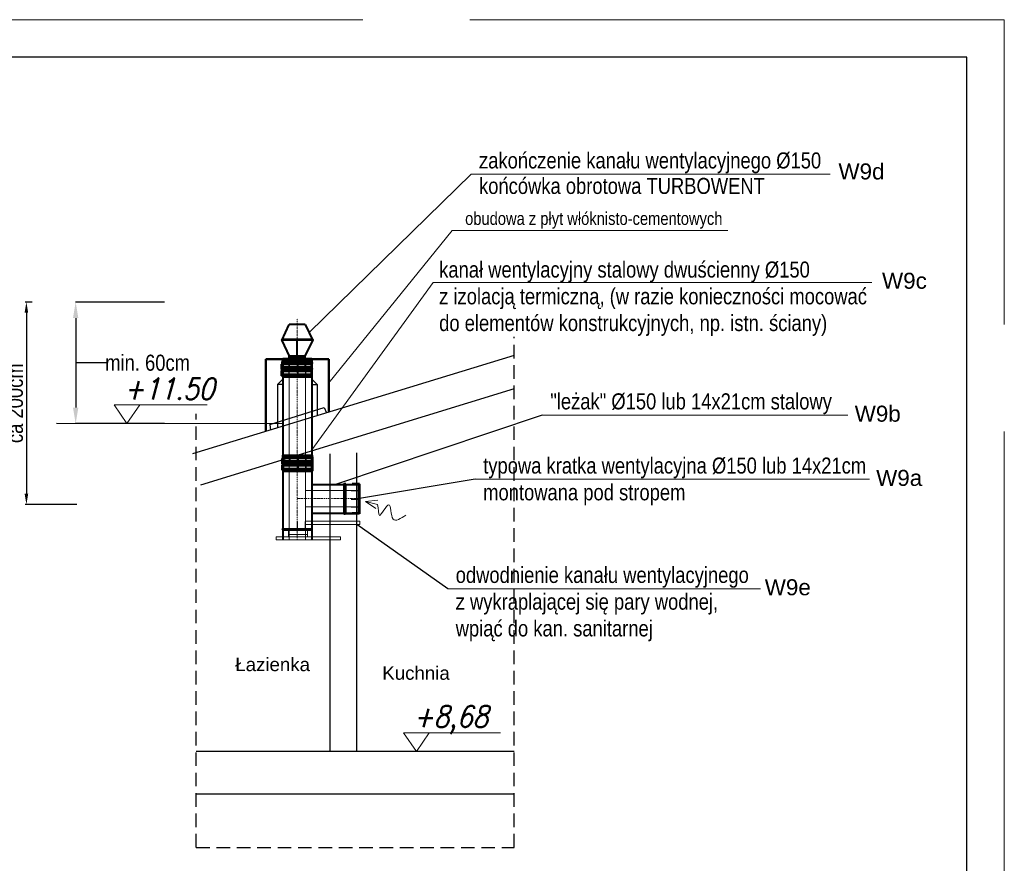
# Model space of a CAD drawing. Extents: x 34439 to 126910, y -74890 to 17912.
# Tile 61 of 144: x 97955 to 98876, y -58278 to -57489. Entities that reach past the tile are written whole.
import ezdxf
from ezdxf.lldxf.tags import DXFTag

# ---------------------------------------------------------------- set-up
doc = ezdxf.new("R2010")
doc.units = 0
doc.header["$MEASUREMENT"] = 0
for name, pattern in [('ACAD_ISO10W100', [18.5, 12, -3, 0.5, -3]), ('DASHDOT', [8.5, 4, -2, 0.5, -2]), ('DASHED', [19.05, 12.7, -6.35]), ('Przekrojowa', [600, 500, -100])]:
    doc.linetypes.add(name, pattern=pattern)
for name, color, linetype, lineweight in [('0.25', 6, 'Continuous', 9), ('inst-gaz-rury', 50, 'Continuous', 50), ('inst. - CIENKA', 7, 'Continuous', 13), ('LINIE-KRESKOWE', 6, 'HIDDEN', 9), ('Oś symetrii', 5, 'DASHDOT', 9), ('RYSUNEK', 7, 'Continuous', 40), ('urzadzenia', 6, 'Continuous', 15), ('wymiar', 3, 'Continuous', 13), ('WYMIARKI', 10, 'Continuous', 13)]:
    doc.layers.add(name, color=color, linetype=linetype, lineweight=lineweight)
doc.layers.add('osie', color=6, linetype='ACAD_ISO10W100')
doc.layers.add('wymiary', color=2, linetype='Continuous')
doc.styles.add('GENERATED_STYLE_1', font='ARIAL.TTF')
doc.styles.add('ROMANS', font='SIMPLEX.SHX', dxfattribs={"width": 0.85, "oblique": 15, "height": 16})
doc.styles.get("Standard").update_dxf_attribs({"font": 'ARIALN.TTF'})
tags = doc.linetypes.add('HIDDEN', pattern=[0.375, 0.25, -0.125]).pattern_tags.tags
tags[6:7] = [DXFTag(74, 4), DXFTag(75, 0), DXFTag(340, '0'), DXFTag(46, 1.0), DXFTag(50, 0.0), DXFTag(44, 0.0), DXFTag(45, 0.0)]
tags[4:5] = [DXFTag(74, 4), DXFTag(75, 0), DXFTag(340, '0'), DXFTag(46, 1.0), DXFTag(50, 0.0), DXFTag(44, 0.0), DXFTag(45, 0.0)]
doc.dimstyles.get("Standard").update_dxf_attribs({"dimtxt": 0.18, "dimasz": 0.18, "dimexe": 0.18, "dimexo": 0.0625, "dimgap": 0.09, "dimtad": 0, "dimtih": 1, "dimtoh": 1, "dimdec": 4, "dimzin": 0, "dimdsep": 46, "dimtxsty": 'Standard', "dimcen": 0.09, "dimadec": 0, "dimazin": 0, "dimtfac": 1, "dimtdec": 4, "dimtofl": 0, "dimtmove": 0, "dimatfit": 3, "dimfxl": 1, "dimtolj": 1, "dimtzin": 0, "dimarcsym": 0})

# ---------------------------------------------------------------- blocks, each defined once
blk = doc.blocks.new('*D11319')
at = {"layer": 'DEFPOINTS', "color": 0}
for p in [(98090.53, -57753.34), (98007.28, -57867.03), (98090.43, -57867.03)]:
    blk.add_point(p, dxfattribs=at)
at = {"layer": 'wymiar', "color": 0, "linetype": 'Continuous', "lineweight": -2}
for p, q in [((98090.47, -57753.34), (98007.1, -57753.34)), ((98007.28, -57768.34), (98007.28, -57852.03)), ((98035.76, -57810.19), (98007.28, -57810.19)), ((98035.94, -57810.19), (98035.76, -57810.19)), ((98090.37, -57867.03), (98007.1, -57867.03))]:
    blk.add_line(p, q, dxfattribs=at)
at = {"layer": 'wymiar', "color": 0}
for points in [[(98009.78, -57768.34), (98004.78, -57768.34), (98007.28, -57753.34)], [(98004.78, -57852.03), (98009.78, -57852.03), (98007.28, -57867.03)]]:
    blk.add_solid(points, dxfattribs=at)
at = {"layer": 'wymiar', "color": 0, "ltscale": 50, "insert": (98074.54, -57810.19), "char_height": 15, "attachment_point": 5}
blk.add_mtext('\\A1;min. 60cm', dxfattribs=at)
blk = doc.blocks.new('*D11320')
at = {"layer": 'DEFPOINTS', "color": 0}
for p in [(97967.73, -57753.34), (97961.19, -57942.58), (98009.45, -57942.58)]:
    blk.add_point(p, dxfattribs=at)
at = {"layer": 'wymiar', "color": 0, "lineweight": -2}
for p, q in [((97966.73, -57753.34), (97959.94, -57753.34)), ((97961.19, -57763.34), (97961.19, -57932.58)), ((98008.45, -57942.58), (97959.94, -57942.58))]:
    blk.add_line(p, q, dxfattribs=at)
at = {"layer": 'wymiar', "color": 0}
for points in [[(97962.86, -57763.34), (97959.53, -57763.34), (97961.19, -57753.34)], [(97959.53, -57932.58), (97962.86, -57932.58), (97961.19, -57942.58)]]:
    blk.add_solid(points, dxfattribs=at)
at = {"layer": 'wymiar', "color": 0, "ltscale": 50, "insert": (97950.54, -57847.96), "char_height": 15, "attachment_point": 5, "rotation": 90}
blk.add_mtext('ca 200cm', dxfattribs=at)

msp = doc.modelspace()

# ---------------------------------------------------------------- linework, layer by layer
at = {"color": 62, "linetype": 'Przekrojowa', "lineweight": 18}
for p, q in [((98875.83, -57489.37), (97825.83, -57489.37)), ((98875.83, -58974.37), (98875.83, -57489.37)), ((98875.83, -58974.37), (98875.83, -57489.37))]:
    msp.add_line(p, q, dxfattribs=at)
at = {"linetype": 'Continuous'}
for p, q in [((98840.83, -57524.37), (97925.83, -57524.37)), ((98840.83, -58939.37), (98840.83, -57524.37)), ((98840.83, -58939.37), (98840.83, -57524.37)), ((98417.32, -57803.25), (98116.52, -57895.43)), ((98196, -57830.52), (98201, -57825.52)), ((98201, -57830.52), (98196, -57830.52)), ((98196, -57830.52), (98196, -57871.07)), ((98233, -57830.52), (98228, -57825.52)), ((98228, -57830.52), (98233, -57830.52)), ((98233, -57830.52), (98233, -57859.73)), ((98417.32, -57834.62), (98124.15, -57924.46)), ((98188.73, -57867.75), (98239.62, -57852.06)), ((98239.62, -57852.06), (98241.96, -57856.99)), ((98188.73, -57867.75), (98189.4, -57873.09)), ((98245.16, -58173.28), (98245.16, -57895.4)), ((98270.16, -58173.28), (98270.16, -57894.39)), ((98120.02, -58173.28), (98314.89, -58173.28)), ((98314.89, -58173.28), (98417.32, -58173.28)), ((98120.02, -58213.28), (98417.32, -58213.28))]:
    msp.add_line(p, q, dxfattribs=at)
at = {"linetype": 'DASHED'}
for p, q in [((98417.32, -58263.28), (98417.32, -57785.95)), ((98120.02, -58263.28), (98120.02, -57857.76)), ((98120.02, -58263.28), (98417.32, -58263.28))]:
    msp.add_line(p, q, dxfattribs=at)
at = {"layer": '0.25'}
for p, q in [((98278.24, -57939.74), (98289.69, -57942.78)), ((98278.32, -57939.78), (98289.96, -57938.58)), ((98278.32, -57939.78), (98287.89, -57946.5))]:
    msp.add_line(p, q, dxfattribs=at)
msp.add_open_spline([(98289.69, -57942.78), (98291.03, -57946.26), (98289.03, -57960.81), (98303.18, -57932.67), (98301.05, -57962.6), (98311.3, -57955.8), (98316.13, -57952.59)], degree=3, knots=[11.780807, 11.780807, 11.780807, 11.780807, 21.987019, 35.220977, 49.180037, 61.636698, 61.636698, 61.636698, 61.636698], dxfattribs=at)
at = {"layer": 'inst-gaz-rury', "linetype": 'Continuous'}
for p, q in [((98185.21, -57806.7), (98243.92, -57806.7)), ((98185.21, -57806.7), (98185.21, -57874.38)), ((98243.92, -57806.7), (98243.92, -57856.38))]:
    msp.add_line(p, q, dxfattribs=at)
at = {"layer": 'inst. - CIENKA', "ltscale": 0.05}
msp.add_line((98617.12, -57686.59), (98359.44, -57686.52), dxfattribs=at)
at = {"layer": 'LINIE-KRESKOWE'}
for p, q in [((98206.52, -57808.54), (98206.52, -57816.04)), ((98206.52, -57813.93), (98206.52, -57821.43)), ((98207.35, -57811.16), (98207.35, -57816.47)), ((98221.64, -57809.56), (98221.64, -57814.87)), ((98222.47, -57810.14), (98222.47, -57817.64)), ((98222.47, -57815.53), (98222.47, -57823.03)), ((98207.04, -57896.75), (98207.04, -57904.25)), ((98222.16, -57897.78), (98222.16, -57903.08)), ((98207.04, -57902.14), (98207.04, -57909.64)), ((98207.87, -57899.38), (98207.87, -57904.68)), ((98222.99, -57898.35), (98222.99, -57905.85)), ((98222.99, -57903.74), (98222.99, -57911.24)), ((98272.58, -57929.98), (98265.08, -57929.98)), ((98265.08, -57945.1), (98272.58, -57945.1)), ((98222.06, -57966.01), (98222.06, -57958.51))]:
    msp.add_line(p, q, dxfattribs=at)
at = {"layer": 'LINIE-KRESKOWE', "ltscale": 0.3}
for p, q in [((98207.04, -57975.8), (98207.04, -57806.7)), ((98222.16, -57806.7), (98222.16, -57975.8)), ((98272.88, -57929.57), (98222.06, -57929.57)), ((98272.88, -57944.84), (98222.06, -57944.84))]:
    msp.add_line(p, q, dxfattribs=at)
at = {"layer": 'LINIE-KRESKOWE'}
for centre, start, end in [((98206.52, -57821.53), 180, 270), ((98222.47, -57823.13), 270, 0), ((98207.04, -57909.74), 180, 270), ((98222.99, -57911.34), 270, 0), ((98258.89, -57945.71), 270, 0)]:
    msp.add_arc(centre, 0.15, start, end, dxfattribs=at)
at = {"layer": 'osie'}
for p, q in [((98214.91, -57810.14), (98214.91, -57817.64)), ((98214.91, -57815.53), (98214.91, -57823.03)), ((98215.43, -57898.35), (98215.43, -57905.85)), ((98215.43, -57903.74), (98215.43, -57911.24)), ((98265.08, -57937.54), (98272.58, -57937.54)), ((98214.5, -57958.51), (98214.5, -57966.01))]:
    msp.add_line(p, q, dxfattribs=at)
at = {"layer": 'Oś symetrii', "ltscale": 0.2}
for p, q in [((98214.5, -57975.8), (98214.5, -57768.66)), ((98272.88, -57937.13), (98214.5, -57937.13))]:
    msp.add_line(p, q, dxfattribs=at)
at = {"layer": 'RYSUNEK'}
for p, q in [((98200, -57789.24), (98206.94, -57774.38)), ((98222.06, -57774.38), (98206.94, -57774.38)), ((98222.06, -57774.38), (98229, -57789.24)), ((98229, -57788.44), (98200, -57788.44)), ((98200, -57788.44), (98200, -57789.24)), ((98229, -57788.94), (98200, -57788.94)), ((98200, -57789.24), (98206.94, -57804.1)), ((98214.5, -57805.6), (98214.5, -57788.44)), ((98222.06, -57804.1), (98229, -57789.24)), ((98229, -57788.44), (98229, -57789.24)), ((98206.86, -57805.6), (98206.86, -57806.1)), ((98206.86, -57805.6), (98222.14, -57805.6)), ((98206.94, -57805.6), (98206.94, -57804.1)), ((98213.5, -57804.1), (98206.94, -57804.1)), ((98213.5, -57805.1), (98213.5, -57804.1)), ((98215.5, -57805.1), (98213.5, -57805.1)), ((98222.06, -57804.1), (98215.5, -57804.1)), ((98215.5, -57805.1), (98215.5, -57804.1)), ((98222.06, -57805.6), (98222.06, -57804.1)), ((98222.14, -57805.6), (98222.14, -57806.1)), ((98199.5, -57811.42), (98199.5, -57816.42)), ((98200.43, -57809.24), (98227.73, -57809.24)), ((98200.43, -57815.44), (98200.43, -57809.24)), ((98200.43, -57809.54), (98227.73, -57809.54)), ((98200.43, -57815.74), (98200.43, -57809.54)), ((98227.73, -57809.54), (98200.43, -57809.54)), ((98200.43, -57815.74), (98200.43, -57809.54)), ((98200.43, -57814.63), (98227.73, -57814.63)), ((98200.43, -57820.83), (98200.43, -57814.63)), ((98200.43, -57814.93), (98227.73, -57814.93)), ((98200.43, -57821.13), (98200.43, -57814.93)), ((98227.73, -57814.93), (98200.43, -57814.93)), ((98200.43, -57821.13), (98200.43, -57814.93)), ((98200.58, -57808.24), (98227.58, -57808.24)), ((98200.58, -57808.54), (98227.58, -57808.54)), ((98227.58, -57808.54), (98200.58, -57808.54)), ((98200.58, -57813.63), (98227.58, -57813.63)), ((98200.58, -57813.93), (98227.58, -57813.93)), ((98227.58, -57813.93), (98200.58, -57813.93)), ((98200.85, -57809.24), (98228.15, -57809.24)), ((98200.85, -57815.44), (98200.85, -57809.24)), ((98200.85, -57809.54), (98228.15, -57809.54)), ((98200.85, -57815.74), (98200.85, -57809.54)), ((98200.85, -57809.84), (98228.15, -57809.84)), ((98200.85, -57816.04), (98200.85, -57809.84)), ((98228.15, -57810.84), (98200.85, -57810.84)), ((98200.85, -57817.04), (98200.85, -57810.84)), ((98228.15, -57811.14), (98200.85, -57811.14)), ((98200.85, -57817.34), (98200.85, -57811.14)), ((98228.15, -57811.44), (98200.85, -57811.44)), ((98200.85, -57817.64), (98200.85, -57811.44)), ((98200.85, -57814.63), (98228.15, -57814.63)), ((98200.85, -57820.83), (98200.85, -57814.63)), ((98200.85, -57814.93), (98228.15, -57814.93)), ((98200.85, -57821.13), (98200.85, -57814.93)), ((98201, -57806.1), (98228, -57806.1)), ((98201, -57807.2), (98201.2, -57806.7)), ((98201, -57808.24), (98228, -57808.24)), ((98201, -57808.54), (98228, -57808.54)), ((98201, -57808.84), (98228, -57808.84)), ((98228, -57809.84), (98201, -57809.84)), ((98228, -57810.14), (98201, -57810.14)), ((98228, -57810.44), (98201, -57810.44)), ((98201, -57813.63), (98228, -57813.63)), ((98201, -57813.93), (98228, -57813.93)), ((98201, -57814.23), (98228, -57814.23)), ((98201.1, -57806.7), (98201.1, -57806.1)), ((98201.1, -57806.7), (98201.1, -57808.72)), ((98201.1, -57806.7), (98214.5, -57806.7)), ((98201.1, -57807.19), (98201.1, -57975.8)), ((98228.56, -57810.84), (98201.26, -57810.84)), ((98201.26, -57817.04), (98201.26, -57810.84)), ((98228.56, -57811.14), (98201.26, -57811.14)), ((98201.26, -57817.34), (98201.26, -57811.14)), ((98201.26, -57811.14), (98228.56, -57811.14)), ((98201.26, -57817.34), (98201.26, -57811.14)), ((98228.41, -57809.84), (98201.41, -57809.84)), ((98228.41, -57810.14), (98201.41, -57810.14)), ((98201.41, -57810.14), (98228.41, -57810.14)), ((98227.9, -57806.7), (98214.5, -57806.7)), ((98227.73, -57815.44), (98227.73, -57809.24)), ((98227.73, -57815.74), (98227.73, -57809.54)), ((98227.73, -57815.74), (98227.73, -57809.54)), ((98227.73, -57820.83), (98227.73, -57814.63)), ((98227.73, -57821.13), (98227.73, -57814.93)), ((98227.73, -57821.13), (98227.73, -57814.93)), ((98227.9, -57806.7), (98227.9, -57806.1)), ((98228.1, -57807.21), (98227.9, -57806.7)), ((98228.1, -57806.7), (98228.1, -57808.72)), ((98228.1, -57807.19), (98228.1, -57975.8)), ((98228.15, -57815.44), (98228.15, -57809.24)), ((98228.15, -57815.74), (98228.15, -57809.54)), ((98228.15, -57816.04), (98228.15, -57809.84)), ((98228.15, -57817.04), (98228.15, -57810.84)), ((98228.15, -57817.34), (98228.15, -57811.14)), ((98228.15, -57817.64), (98228.15, -57811.44)), ((98228.15, -57820.83), (98228.15, -57814.63)), ((98228.15, -57821.13), (98228.15, -57814.93)), ((98228.56, -57817.04), (98228.56, -57810.84)), ((98228.56, -57817.34), (98228.56, -57811.14)), ((98228.56, -57817.34), (98228.56, -57811.14)), ((98199.5, -57817.41), (98199.5, -57822.41)), ((98200.28, -57815.74), (98200.43, -57815.44)), ((98200.28, -57816.04), (98200.43, -57815.74)), ((98200.28, -57815.74), (98227.88, -57815.74)), ((98200.28, -57816.04), (98200.43, -57815.74)), ((98200.28, -57816.04), (98227.88, -57816.04)), ((98227.88, -57816.04), (98200.28, -57816.04)), ((98200.28, -57821.13), (98200.43, -57820.83)), ((98200.28, -57821.43), (98200.43, -57821.13)), ((98200.28, -57821.13), (98227.88, -57821.13)), ((98200.28, -57821.43), (98200.43, -57821.13)), ((98200.28, -57821.43), (98227.88, -57821.43)), ((98227.88, -57821.43), (98200.28, -57821.43)), ((98200.43, -57815.44), (98227.73, -57815.44)), ((98200.43, -57815.74), (98227.73, -57815.74)), ((98227.73, -57815.74), (98200.43, -57815.74)), ((98200.43, -57820.83), (98227.73, -57820.83)), ((98200.43, -57821.13), (98227.73, -57821.13)), ((98227.73, -57821.13), (98200.43, -57821.13)), ((98227.58, -57815.74), (98200.58, -57815.74)), ((98227.58, -57816.04), (98200.58, -57816.04)), ((98200.58, -57816.04), (98227.58, -57816.04)), ((98227.58, -57816.04), (98200.58, -57816.04)), ((98227.58, -57821.13), (98200.58, -57821.13)), ((98227.58, -57821.43), (98200.58, -57821.43)), ((98200.58, -57821.43), (98227.58, -57821.43)), ((98227.58, -57821.43), (98200.58, -57821.43)), ((98200.7, -57815.74), (98200.85, -57815.44)), ((98200.7, -57816.04), (98200.85, -57815.74)), ((98200.7, -57815.74), (98228.3, -57815.74)), ((98200.7, -57816.04), (98228.3, -57816.04)), ((98200.7, -57816.34), (98200.85, -57816.04)), ((98200.7, -57816.34), (98228.3, -57816.34)), ((98200.7, -57817.34), (98200.85, -57817.04)), ((98200.7, -57817.64), (98200.85, -57817.34)), ((98228.3, -57817.34), (98200.7, -57817.34)), ((98228.3, -57817.64), (98200.7, -57817.64)), ((98200.7, -57817.94), (98200.85, -57817.64)), ((98228.3, -57817.94), (98200.7, -57817.94)), ((98200.7, -57821.13), (98200.85, -57820.83)), ((98200.7, -57821.43), (98200.85, -57821.13)), ((98200.7, -57821.13), (98228.3, -57821.13)), ((98200.7, -57821.43), (98228.3, -57821.43)), ((98200.7, -57821.73), (98200.85, -57821.43)), ((98200.7, -57821.73), (98228.3, -57821.73)), ((98200.7, -57822.73), (98200.85, -57822.43)), ((98200.7, -57823.03), (98200.85, -57822.73)), ((98228.3, -57822.73), (98200.7, -57822.73)), ((98228.3, -57823.03), (98200.7, -57823.03)), ((98200.7, -57823.33), (98200.85, -57823.03)), ((98228.3, -57823.33), (98200.7, -57823.33)), ((98200.85, -57815.23), (98228.15, -57815.23)), ((98200.85, -57821.43), (98200.85, -57815.23)), ((98200.85, -57815.44), (98228.15, -57815.44)), ((98200.85, -57815.74), (98228.15, -57815.74)), ((98200.85, -57816.04), (98228.15, -57816.04)), ((98228.15, -57816.23), (98200.85, -57816.23)), ((98200.85, -57822.43), (98200.85, -57816.23)), ((98228.15, -57816.53), (98200.85, -57816.53)), ((98200.85, -57822.73), (98200.85, -57816.53)), ((98228.15, -57816.83), (98200.85, -57816.83)), ((98200.85, -57823.03), (98200.85, -57816.83)), ((98228.15, -57817.04), (98200.85, -57817.04)), ((98228.15, -57817.34), (98200.85, -57817.34)), ((98228.15, -57817.64), (98200.85, -57817.64)), ((98200.85, -57820.83), (98228.15, -57820.83)), ((98200.85, -57821.13), (98228.15, -57821.13)), ((98200.85, -57821.43), (98228.15, -57821.43)), ((98228.15, -57822.43), (98200.85, -57822.43)), ((98228.15, -57822.73), (98200.85, -57822.73)), ((98228.15, -57823.03), (98200.85, -57823.03)), ((98228, -57815.23), (98201, -57815.23)), ((98228, -57815.53), (98201, -57815.53)), ((98228, -57815.74), (98201, -57815.74)), ((98228, -57815.83), (98201, -57815.83)), ((98228, -57816.04), (98201, -57816.04)), ((98228, -57816.34), (98201, -57816.34)), ((98201, -57817.34), (98228, -57817.34)), ((98201, -57817.64), (98228, -57817.64)), ((98201, -57817.94), (98228, -57817.94)), ((98228, -57821.13), (98201, -57821.13)), ((98228, -57821.43), (98201, -57821.43)), ((98228, -57821.73), (98201, -57821.73)), ((98201, -57822.73), (98228, -57822.73)), ((98201, -57823.03), (98228, -57823.03)), ((98201, -57823.33), (98228, -57823.33)), ((98201.11, -57817.34), (98201.26, -57817.04)), ((98201.11, -57817.64), (98201.26, -57817.34)), ((98228.71, -57817.34), (98201.11, -57817.34)), ((98201.11, -57817.64), (98201.26, -57817.34)), ((98228.71, -57817.64), (98201.11, -57817.64)), ((98201.11, -57817.64), (98228.71, -57817.64)), ((98201.11, -57822.73), (98201.26, -57822.43)), ((98201.11, -57823.03), (98201.26, -57822.73)), ((98228.71, -57822.73), (98201.11, -57822.73)), ((98201.11, -57823.03), (98201.26, -57822.73)), ((98228.71, -57823.03), (98201.11, -57823.03)), ((98201.11, -57823.03), (98228.71, -57823.03)), ((98228.56, -57816.23), (98201.26, -57816.23)), ((98201.26, -57822.43), (98201.26, -57816.23)), ((98228.56, -57816.53), (98201.26, -57816.53)), ((98201.26, -57822.73), (98201.26, -57816.53)), ((98201.26, -57816.53), (98228.56, -57816.53)), ((98201.26, -57822.73), (98201.26, -57816.53)), ((98228.56, -57817.04), (98201.26, -57817.04)), ((98228.56, -57817.34), (98201.26, -57817.34)), ((98201.26, -57817.34), (98228.56, -57817.34)), ((98228.56, -57822.43), (98201.26, -57822.43)), ((98228.56, -57822.73), (98201.26, -57822.73)), ((98201.26, -57822.73), (98228.56, -57822.73)), ((98228.41, -57815.23), (98201.41, -57815.23)), ((98228.41, -57815.53), (98201.41, -57815.53)), ((98201.41, -57815.53), (98228.41, -57815.53)), ((98201.41, -57817.34), (98228.41, -57817.34)), ((98201.41, -57817.64), (98228.41, -57817.64)), ((98228.41, -57817.64), (98201.41, -57817.64)), ((98201.41, -57817.64), (98228.41, -57817.64)), ((98201.41, -57822.73), (98228.41, -57822.73)), ((98201.41, -57823.03), (98228.41, -57823.03)), ((98228.41, -57823.03), (98201.41, -57823.03)), ((98201.41, -57823.03), (98228.41, -57823.03)), ((98227.88, -57815.74), (98227.73, -57815.44)), ((98227.88, -57816.04), (98227.73, -57815.74)), ((98227.88, -57816.04), (98227.73, -57815.74)), ((98227.88, -57821.13), (98227.73, -57820.83)), ((98227.88, -57821.43), (98227.73, -57821.13)), ((98227.88, -57821.43), (98227.73, -57821.13)), ((98228.15, -57821.43), (98228.15, -57815.23)), ((98228.3, -57815.74), (98228.15, -57815.44)), ((98228.3, -57816.04), (98228.15, -57815.74)), ((98228.3, -57816.34), (98228.15, -57816.04)), ((98228.15, -57822.43), (98228.15, -57816.23)), ((98228.15, -57822.73), (98228.15, -57816.53)), ((98228.15, -57823.03), (98228.15, -57816.83)), ((98228.3, -57817.34), (98228.15, -57817.04)), ((98228.3, -57817.64), (98228.15, -57817.34)), ((98228.3, -57817.94), (98228.15, -57817.64)), ((98228.3, -57821.13), (98228.15, -57820.83)), ((98228.3, -57821.43), (98228.15, -57821.13)), ((98228.3, -57821.73), (98228.15, -57821.43)), ((98228.3, -57822.73), (98228.15, -57822.43)), ((98228.3, -57823.03), (98228.15, -57822.73)), ((98228.3, -57823.33), (98228.15, -57823.03)), ((98228.56, -57822.43), (98228.56, -57816.23)), ((98228.56, -57822.73), (98228.56, -57816.53)), ((98228.56, -57822.73), (98228.56, -57816.53)), ((98228.71, -57817.34), (98228.56, -57817.04)), ((98228.71, -57817.64), (98228.56, -57817.34)), ((98228.71, -57817.64), (98228.56, -57817.34)), ((98228.71, -57822.73), (98228.56, -57822.43)), ((98228.71, -57823.03), (98228.56, -57822.73)), ((98228.71, -57823.03), (98228.56, -57822.73)), ((98200.95, -57897.45), (98228.25, -57897.45)), ((98200.95, -57903.65), (98200.95, -57897.45)), ((98200.95, -57897.75), (98228.25, -57897.75)), ((98200.95, -57903.95), (98200.95, -57897.75)), ((98228.25, -57897.75), (98200.95, -57897.75)), ((98200.95, -57903.95), (98200.95, -57897.75)), ((98201.1, -57896.45), (98228.1, -57896.45)), ((98201.1, -57896.75), (98228.1, -57896.75)), ((98228.1, -57896.75), (98201.1, -57896.75)), ((98201.37, -57897.45), (98228.67, -57897.45)), ((98201.37, -57903.65), (98201.37, -57897.45)), ((98201.37, -57897.75), (98228.67, -57897.75)), ((98201.37, -57903.95), (98201.37, -57897.75)), ((98201.52, -57896.45), (98228.52, -57896.45)), ((98201.52, -57896.75), (98228.52, -57896.75)), ((98201.52, -57897.05), (98228.52, -57897.05)), ((98228.25, -57903.65), (98228.25, -57897.45)), ((98228.25, -57903.95), (98228.25, -57897.75)), ((98228.25, -57903.95), (98228.25, -57897.75)), ((98228.67, -57903.65), (98228.67, -57897.45)), ((98228.67, -57903.95), (98228.67, -57897.75)), ((98200.02, -57899.63), (98200.02, -57904.63)), ((98200.02, -57905.62), (98200.02, -57910.62)), ((98200.8, -57903.95), (98200.95, -57903.65)), ((98200.8, -57904.25), (98200.95, -57903.95)), ((98200.8, -57903.95), (98228.4, -57903.95)), ((98200.8, -57904.25), (98200.95, -57903.95)), ((98200.8, -57904.25), (98228.4, -57904.25)), ((98228.4, -57904.25), (98200.8, -57904.25)), ((98200.95, -57902.84), (98228.25, -57902.84)), ((98200.95, -57909.04), (98200.95, -57902.84)), ((98200.95, -57903.14), (98228.25, -57903.14)), ((98200.95, -57909.34), (98200.95, -57903.14)), ((98228.25, -57903.14), (98200.95, -57903.14)), ((98200.95, -57909.34), (98200.95, -57903.14)), ((98200.95, -57903.65), (98228.25, -57903.65)), ((98200.95, -57903.95), (98228.25, -57903.95)), ((98228.25, -57903.95), (98200.95, -57903.95)), ((98201.1, -57901.84), (98228.1, -57901.84)), ((98201.1, -57902.14), (98228.1, -57902.14)), ((98228.1, -57902.14), (98201.1, -57902.14)), ((98228.1, -57903.95), (98201.1, -57903.95)), ((98228.1, -57904.25), (98201.1, -57904.25)), ((98201.1, -57904.25), (98228.1, -57904.25)), ((98228.1, -57904.25), (98201.1, -57904.25)), ((98201.22, -57903.95), (98201.37, -57903.65)), ((98201.22, -57904.25), (98201.37, -57903.95)), ((98201.22, -57903.95), (98228.82, -57903.95)), ((98201.22, -57904.25), (98228.82, -57904.25)), ((98201.22, -57904.55), (98201.37, -57904.25)), ((98201.22, -57904.55), (98228.82, -57904.55)), ((98201.22, -57905.55), (98201.37, -57905.25)), ((98201.22, -57905.85), (98201.37, -57905.55)), ((98228.82, -57905.55), (98201.22, -57905.55)), ((98228.82, -57905.85), (98201.22, -57905.85)), ((98201.22, -57906.15), (98201.37, -57905.85)), ((98228.82, -57906.15), (98201.22, -57906.15)), ((98201.37, -57898.05), (98228.67, -57898.05)), ((98201.37, -57904.25), (98201.37, -57898.05)), ((98228.67, -57899.05), (98201.37, -57899.05)), ((98201.37, -57905.25), (98201.37, -57899.05)), ((98228.67, -57899.35), (98201.37, -57899.35)), ((98201.37, -57905.55), (98201.37, -57899.35)), ((98228.67, -57899.65), (98201.37, -57899.65)), ((98201.37, -57905.85), (98201.37, -57899.65)), ((98201.37, -57902.84), (98228.67, -57902.84)), ((98201.37, -57909.04), (98201.37, -57902.84)), ((98201.37, -57903.14), (98228.67, -57903.14)), ((98201.37, -57909.34), (98201.37, -57903.14)), ((98201.37, -57903.44), (98228.67, -57903.44)), ((98201.37, -57909.64), (98201.37, -57903.44)), ((98201.37, -57903.65), (98228.67, -57903.65)), ((98201.37, -57903.95), (98228.67, -57903.95)), ((98201.37, -57904.25), (98228.67, -57904.25)), ((98228.67, -57904.44), (98201.37, -57904.44)), ((98201.37, -57910.64), (98201.37, -57904.44)), ((98228.67, -57904.74), (98201.37, -57904.74)), ((98201.37, -57910.94), (98201.37, -57904.74)), ((98228.67, -57905.04), (98201.37, -57905.04)), ((98201.37, -57911.24), (98201.37, -57905.04)), ((98228.67, -57905.25), (98201.37, -57905.25)), ((98228.67, -57905.55), (98201.37, -57905.55)), ((98228.67, -57905.85), (98201.37, -57905.85)), ((98228.52, -57898.05), (98201.52, -57898.05)), ((98228.52, -57898.35), (98201.52, -57898.35)), ((98228.52, -57898.65), (98201.52, -57898.65)), ((98201.52, -57901.84), (98228.52, -57901.84)), ((98201.52, -57902.14), (98228.52, -57902.14)), ((98201.52, -57902.44), (98228.52, -57902.44)), ((98228.52, -57903.44), (98201.52, -57903.44)), ((98228.52, -57903.74), (98201.52, -57903.74)), ((98228.52, -57903.95), (98201.52, -57903.95)), ((98228.52, -57904.04), (98201.52, -57904.04)), ((98228.52, -57904.25), (98201.52, -57904.25)), ((98228.52, -57904.55), (98201.52, -57904.55)), ((98201.52, -57905.55), (98228.52, -57905.55)), ((98201.52, -57905.85), (98228.52, -57905.85)), ((98201.52, -57906.15), (98228.52, -57906.15)), ((98201.63, -57905.55), (98201.78, -57905.25)), ((98201.63, -57905.85), (98201.78, -57905.55)), ((98229.23, -57905.55), (98201.63, -57905.55)), ((98201.63, -57905.85), (98201.78, -57905.55)), ((98229.23, -57905.85), (98201.63, -57905.85)), ((98201.63, -57905.85), (98229.23, -57905.85)), ((98229.08, -57899.05), (98201.78, -57899.05)), ((98201.78, -57905.25), (98201.78, -57899.05)), ((98229.08, -57899.35), (98201.78, -57899.35)), ((98201.78, -57905.55), (98201.78, -57899.35)), ((98201.78, -57899.35), (98229.08, -57899.35)), ((98201.78, -57905.55), (98201.78, -57899.35)), ((98229.08, -57904.44), (98201.78, -57904.44)), ((98201.78, -57910.64), (98201.78, -57904.44)), ((98229.08, -57904.74), (98201.78, -57904.74)), ((98201.78, -57910.94), (98201.78, -57904.74)), ((98201.78, -57904.74), (98229.08, -57904.74)), ((98201.78, -57910.94), (98201.78, -57904.74)), ((98229.08, -57905.25), (98201.78, -57905.25)), ((98229.08, -57905.55), (98201.78, -57905.55)), ((98201.78, -57905.55), (98229.08, -57905.55)), ((98228.93, -57898.05), (98201.93, -57898.05)), ((98228.93, -57898.35), (98201.93, -57898.35)), ((98201.93, -57898.35), (98228.93, -57898.35)), ((98228.93, -57903.44), (98201.93, -57903.44)), ((98228.93, -57903.74), (98201.93, -57903.74)), ((98201.93, -57903.74), (98228.93, -57903.74)), ((98201.93, -57905.55), (98228.93, -57905.55)), ((98201.93, -57905.85), (98228.93, -57905.85)), ((98228.93, -57905.85), (98201.93, -57905.85)), ((98201.93, -57905.85), (98228.93, -57905.85)), ((98228.25, -57909.04), (98228.25, -57902.84)), ((98228.25, -57909.34), (98228.25, -57903.14)), ((98228.25, -57909.34), (98228.25, -57903.14)), ((98228.4, -57903.95), (98228.25, -57903.65)), ((98228.4, -57904.25), (98228.25, -57903.95)), ((98228.4, -57904.25), (98228.25, -57903.95)), ((98228.67, -57904.25), (98228.67, -57898.05)), ((98228.67, -57905.25), (98228.67, -57899.05)), ((98228.67, -57905.55), (98228.67, -57899.35)), ((98228.67, -57905.85), (98228.67, -57899.65)), ((98228.67, -57909.04), (98228.67, -57902.84)), ((98228.67, -57909.34), (98228.67, -57903.14)), ((98228.67, -57909.64), (98228.67, -57903.44)), ((98228.82, -57903.95), (98228.67, -57903.65)), ((98228.82, -57904.25), (98228.67, -57903.95)), ((98228.82, -57904.55), (98228.67, -57904.25)), ((98228.67, -57910.64), (98228.67, -57904.44)), ((98228.67, -57910.94), (98228.67, -57904.74)), ((98228.67, -57911.24), (98228.67, -57905.04)), ((98228.82, -57905.55), (98228.67, -57905.25)), ((98228.82, -57905.85), (98228.67, -57905.55)), ((98228.82, -57906.15), (98228.67, -57905.85)), ((98229.08, -57905.25), (98229.08, -57899.05)), ((98229.08, -57905.55), (98229.08, -57899.35)), ((98229.08, -57905.55), (98229.08, -57899.35)), ((98229.08, -57910.64), (98229.08, -57904.44)), ((98229.08, -57910.94), (98229.08, -57904.74)), ((98229.08, -57910.94), (98229.08, -57904.74)), ((98229.23, -57905.55), (98229.08, -57905.25)), ((98229.23, -57905.85), (98229.08, -57905.55)), ((98229.23, -57905.85), (98229.08, -57905.55)), ((98200.8, -57909.34), (98200.95, -57909.04)), ((98200.8, -57909.64), (98200.95, -57909.34)), ((98200.8, -57909.34), (98228.4, -57909.34)), ((98200.8, -57909.64), (98200.95, -57909.34)), ((98200.8, -57909.64), (98228.4, -57909.64)), ((98228.4, -57909.64), (98200.8, -57909.64)), ((98200.95, -57909.04), (98228.25, -57909.04)), ((98200.95, -57909.34), (98228.25, -57909.34)), ((98228.25, -57909.34), (98200.95, -57909.34)), ((98228.1, -57909.34), (98201.1, -57909.34)), ((98228.1, -57909.64), (98201.1, -57909.64)), ((98201.1, -57909.64), (98228.1, -57909.64)), ((98228.1, -57909.64), (98201.1, -57909.64)), ((98201.22, -57909.34), (98201.37, -57909.04)), ((98201.22, -57909.64), (98201.37, -57909.34)), ((98201.22, -57909.34), (98228.82, -57909.34)), ((98201.22, -57909.64), (98228.82, -57909.64)), ((98201.22, -57909.94), (98201.37, -57909.64)), ((98201.22, -57909.94), (98228.82, -57909.94)), ((98201.22, -57910.94), (98201.37, -57910.64)), ((98201.22, -57911.24), (98201.37, -57910.94)), ((98228.82, -57910.94), (98201.22, -57910.94)), ((98228.82, -57911.24), (98201.22, -57911.24)), ((98201.22, -57911.54), (98201.37, -57911.24)), ((98228.82, -57911.54), (98201.22, -57911.54)), ((98201.37, -57909.04), (98228.67, -57909.04)), ((98201.37, -57909.34), (98228.67, -57909.34)), ((98201.37, -57909.64), (98228.67, -57909.64)), ((98228.67, -57910.64), (98201.37, -57910.64)), ((98228.67, -57910.94), (98201.37, -57910.94)), ((98228.67, -57911.24), (98201.37, -57911.24)), ((98228.52, -57909.34), (98201.52, -57909.34)), ((98228.52, -57909.64), (98201.52, -57909.64)), ((98228.52, -57909.94), (98201.52, -57909.94)), ((98201.52, -57910.94), (98228.52, -57910.94)), ((98201.52, -57911.24), (98228.52, -57911.24)), ((98201.52, -57911.54), (98228.52, -57911.54)), ((98201.63, -57910.94), (98201.78, -57910.64)), ((98201.63, -57911.24), (98201.78, -57910.94)), ((98229.23, -57910.94), (98201.63, -57910.94)), ((98201.63, -57911.24), (98201.78, -57910.94)), ((98229.23, -57911.24), (98201.63, -57911.24)), ((98201.63, -57911.24), (98229.23, -57911.24)), ((98229.08, -57910.64), (98201.78, -57910.64)), ((98229.08, -57910.94), (98201.78, -57910.94)), ((98201.78, -57910.94), (98229.08, -57910.94)), ((98201.93, -57910.94), (98228.93, -57910.94)), ((98201.93, -57911.24), (98228.93, -57911.24)), ((98228.93, -57911.24), (98201.93, -57911.24)), ((98201.93, -57911.24), (98228.93, -57911.24)), ((98228.4, -57909.34), (98228.25, -57909.04)), ((98228.4, -57909.64), (98228.25, -57909.34)), ((98228.4, -57909.64), (98228.25, -57909.34)), ((98228.82, -57909.34), (98228.67, -57909.04)), ((98228.82, -57909.64), (98228.67, -57909.34)), ((98228.82, -57909.94), (98228.67, -57909.64)), ((98228.82, -57910.94), (98228.67, -57910.64)), ((98228.82, -57911.24), (98228.67, -57910.94)), ((98228.82, -57911.54), (98228.67, -57911.24)), ((98229.23, -57910.94), (98229.08, -57910.64)), ((98229.23, -57911.24), (98229.08, -57910.94)), ((98229.23, -57911.24), (98229.08, -57910.94)), ((98228, -57923.81), (98272.88, -57923.81)), ((98258.24, -57950.63), (98258.24, -57923.63)), ((98258.24, -57951.04), (98258.24, -57924.04)), ((98258.24, -57924.04), (98272.47, -57924.04)), ((98258.54, -57950.63), (98258.54, -57923.63)), ((98258.54, -57951.04), (98258.54, -57924.04)), ((98258.54, -57924.04), (98258.54, -57951.04)), ((98258.84, -57950.63), (98258.84, -57923.63)), ((98259.24, -57950.78), (98259.24, -57923.48)), ((98259.24, -57951.19), (98259.24, -57923.89)), ((98259.54, -57950.78), (98259.54, -57923.48)), ((98259.54, -57951.19), (98259.54, -57923.89)), ((98259.54, -57923.89), (98259.54, -57951.19)), ((98259.84, -57950.78), (98259.84, -57923.48)), ((98271.98, -57923.48), (98265.78, -57923.48)), ((98271.98, -57923.89), (98265.78, -57923.89)), ((98272.28, -57923.48), (98266.08, -57923.48)), ((98272.28, -57923.89), (98266.08, -57923.89)), ((98272.28, -57923.89), (98266.08, -57923.89)), ((98272.58, -57923.48), (98266.38, -57923.48)), ((98272.28, -57923.33), (98271.98, -57923.48)), ((98271.98, -57950.78), (98271.98, -57923.48)), ((98272.28, -57923.74), (98271.98, -57923.89)), ((98271.98, -57951.19), (98271.98, -57923.89)), ((98272.58, -57923.33), (98272.28, -57923.48)), ((98272.28, -57950.93), (98272.28, -57923.33)), ((98272.28, -57950.78), (98272.28, -57923.48)), ((98272.28, -57923.63), (98272.28, -57950.63)), ((98272.58, -57923.74), (98272.28, -57923.89)), ((98272.28, -57951.34), (98272.28, -57923.74)), ((98272.58, -57923.74), (98272.28, -57923.89)), ((98272.28, -57951.19), (98272.28, -57923.89)), ((98272.28, -57923.89), (98272.28, -57951.19)), ((98272.28, -57924.04), (98272.28, -57951.04)), ((98272.58, -57950.93), (98272.58, -57923.33)), ((98272.88, -57923.33), (98272.58, -57923.48)), ((98272.58, -57950.78), (98272.58, -57923.48)), ((98272.58, -57923.63), (98272.58, -57950.63)), ((98272.58, -57951.34), (98272.58, -57923.74)), ((98272.58, -57923.74), (98272.58, -57951.34)), ((98272.58, -57924.04), (98272.58, -57951.04)), ((98272.58, -57951.04), (98272.58, -57924.04)), ((98272.58, -57924.04), (98272.58, -57951.04)), ((98272.88, -57950.93), (98272.88, -57923.33)), ((98272.88, -57923.63), (98272.88, -57950.63)), ((98228, -57950.63), (98272.88, -57950.63)), ((98258.24, -57951.04), (98272.28, -57951.04)), ((98271.98, -57950.78), (98265.78, -57950.78)), ((98271.98, -57951.19), (98265.78, -57951.19)), ((98272.28, -57950.78), (98266.08, -57950.78)), ((98272.28, -57951.19), (98266.08, -57951.19)), ((98272.28, -57951.19), (98266.08, -57951.19)), ((98272.58, -57950.78), (98266.38, -57950.78)), ((98272.28, -57950.93), (98271.98, -57950.78)), ((98272.28, -57951.34), (98271.98, -57951.19)), ((98272.58, -57950.93), (98272.28, -57950.78)), ((98272.58, -57951.34), (98272.28, -57951.19)), ((98272.58, -57951.34), (98272.28, -57951.19)), ((98272.88, -57950.93), (98272.58, -57950.78)), ((98200.7, -57965.71), (98200.85, -57965.41)), ((98200.7, -57966.01), (98200.85, -57965.71)), ((98200.7, -57965.71), (98228.3, -57965.71)), ((98200.7, -57966.01), (98200.85, -57965.71)), ((98200.7, -57966.01), (98228.3, -57966.01)), ((98228.3, -57966.01), (98200.7, -57966.01)), ((98200.85, -57965.41), (98228.15, -57965.41)), ((98200.85, -57965.71), (98228.15, -57965.71)), ((98228.15, -57965.71), (98200.85, -57965.71)), ((98228, -57965.71), (98201, -57965.71)), ((98228, -57966.01), (98201, -57966.01)), ((98201, -57966.01), (98228, -57966.01)), ((98228, -57966.01), (98201, -57966.01)), ((98201.11, -57965.71), (98201.26, -57965.41)), ((98201.11, -57966.01), (98201.26, -57965.71)), ((98201.11, -57965.71), (98228.71, -57965.71)), ((98201.11, -57966.01), (98228.71, -57966.01)), ((98201.11, -57966.31), (98201.26, -57966.01)), ((98201.11, -57966.31), (98228.71, -57966.31)), ((98201.26, -57965.41), (98228.56, -57965.41)), ((98201.26, -57965.71), (98228.56, -57965.71)), ((98201.26, -57966.01), (98228.56, -57966.01)), ((98228.41, -57965.71), (98201.41, -57965.71)), ((98228.41, -57966.01), (98201.41, -57966.01)), ((98228.41, -57966.31), (98201.41, -57966.31))]:
    msp.add_line(p, q, dxfattribs=at)
for centre, start, end in [((98201.01, -57808.81), 126.71861, 216.21986), ((98201.01, -57809.11), 126.71861, 216.21986), ((98201.01, -57809.11), 126.71861, 216.21986), ((98201.01, -57814.2), 126.71861, 216.21986), ((98201.01, -57814.5), 126.71861, 216.21986), ((98201.01, -57814.5), 126.71861, 216.21986), ((98201.43, -57808.81), 126.71861, 216.21986), ((98201.43, -57809.11), 126.71861, 216.21986), ((98201.43, -57809.41), 126.71861, 216.21986), ((98201.43, -57810.41), 126.71861, 216.21986), ((98201.43, -57810.71), 126.71861, 216.21986), ((98201.43, -57811.01), 126.71861, 216.21986), ((98201.43, -57814.2), 126.71861, 216.21986), ((98201.43, -57814.5), 126.71861, 216.21986), ((98201.43, -57814.8), 126.71861, 216.21986), ((98201.84, -57810.41), 126.71861, 216.21986), ((98201.84, -57810.71), 126.71861, 216.21986), ((98201.84, -57810.71), 126.71861, 216.21986), ((98227.16, -57808.81), 323.78014, 53.28139), ((98227.16, -57809.11), 323.78014, 53.28139), ((98227.16, -57809.11), 323.78014, 53.28139), ((98227.16, -57814.2), 323.78014, 53.28139), ((98227.16, -57814.5), 323.78014, 53.28139), ((98227.16, -57814.5), 323.78014, 53.28139), ((98227.57, -57808.81), 323.78014, 53.28139), ((98227.57, -57809.11), 323.78014, 53.28139), ((98227.57, -57809.41), 323.78014, 53.28139), ((98227.57, -57810.41), 323.78014, 53.28139), ((98227.57, -57810.71), 323.78014, 53.28139), ((98227.57, -57811.01), 323.78014, 53.28139), ((98227.57, -57814.2), 323.78014, 53.28139), ((98227.57, -57814.5), 323.78014, 53.28139), ((98227.57, -57814.8), 323.78014, 53.28139), ((98227.98, -57810.41), 323.78014, 53.28139), ((98227.98, -57810.71), 323.78014, 53.28139), ((98227.98, -57810.71), 323.78014, 53.28139), ((98201.43, -57815.8), 126.71861, 216.21986), ((98201.43, -57816.1), 126.71861, 216.21986), ((98201.43, -57816.4), 126.71861, 216.21986), ((98201.84, -57815.8), 126.71861, 216.21986), ((98201.84, -57816.1), 126.71861, 216.21986), ((98201.84, -57816.1), 126.71861, 216.21986), ((98227.57, -57815.8), 323.78014, 53.28139), ((98227.57, -57816.1), 323.78014, 53.28139), ((98227.57, -57816.4), 323.78014, 53.28139), ((98227.98, -57815.8), 323.78014, 53.28139), ((98227.98, -57816.1), 323.78014, 53.28139), ((98227.98, -57816.1), 323.78014, 53.28139), ((98201.53, -57897.03), 126.71861, 216.21986), ((98201.53, -57897.33), 126.71861, 216.21986), ((98201.53, -57897.33), 126.71861, 216.21986), ((98201.95, -57897.03), 126.71861, 216.21986), ((98201.95, -57897.33), 126.71861, 216.21986), ((98201.95, -57897.63), 126.71861, 216.21986), ((98227.67, -57897.03), 323.78014, 53.28139), ((98227.67, -57897.33), 323.78014, 53.28139), ((98227.67, -57897.33), 323.78014, 53.28139), ((98228.09, -57897.03), 323.78014, 53.28139), ((98228.09, -57897.33), 323.78014, 53.28139), ((98228.09, -57897.63), 323.78014, 53.28139), ((98201.53, -57902.42), 126.71861, 216.21986), ((98201.53, -57902.72), 126.71861, 216.21986), ((98201.53, -57902.72), 126.71861, 216.21986), ((98201.95, -57898.63), 126.71861, 216.21986), ((98201.95, -57898.93), 126.71861, 216.21986), ((98201.95, -57899.23), 126.71861, 216.21986), ((98201.95, -57902.42), 126.71861, 216.21986), ((98201.95, -57902.72), 126.71861, 216.21986), ((98201.95, -57903.02), 126.71861, 216.21986), ((98201.95, -57904.02), 126.71861, 216.21986), ((98201.95, -57904.32), 126.71861, 216.21986), ((98201.95, -57904.62), 126.71861, 216.21986), ((98202.36, -57898.63), 126.71861, 216.21986), ((98202.36, -57898.93), 126.71861, 216.21986), ((98202.36, -57898.93), 126.71861, 216.21986), ((98202.36, -57904.02), 126.71861, 216.21986), ((98202.36, -57904.32), 126.71861, 216.21986), ((98202.36, -57904.32), 126.71861, 216.21986), ((98227.67, -57902.42), 323.78014, 53.28139), ((98227.67, -57902.72), 323.78014, 53.28139), ((98227.67, -57902.72), 323.78014, 53.28139), ((98228.09, -57898.63), 323.78014, 53.28139), ((98228.09, -57898.93), 323.78014, 53.28139), ((98228.09, -57899.23), 323.78014, 53.28139), ((98228.09, -57902.42), 323.78014, 53.28139), ((98228.09, -57902.72), 323.78014, 53.28139), ((98228.09, -57903.02), 323.78014, 53.28139), ((98228.09, -57904.02), 323.78014, 53.28139), ((98228.09, -57904.32), 323.78014, 53.28139), ((98228.09, -57904.62), 323.78014, 53.28139), ((98228.5, -57898.63), 323.78014, 53.28139), ((98228.5, -57898.93), 323.78014, 53.28139), ((98228.5, -57898.93), 323.78014, 53.28139), ((98228.5, -57904.02), 323.78014, 53.28139), ((98228.5, -57904.32), 323.78014, 53.28139), ((98228.5, -57904.32), 323.78014, 53.28139), ((98258.81, -57924.05), 53.78014, 143.28139), ((98258.81, -57924.47), 53.78014, 143.28139), ((98259.11, -57924.05), 53.78014, 143.28139), ((98259.11, -57924.47), 53.78014, 143.28139), ((98259.11, -57924.47), 53.78014, 143.28139), ((98259.41, -57924.05), 53.78014, 143.28139), ((98258.81, -57950.2), 216.71861, 306.21986), ((98258.81, -57950.61), 216.71861, 306.21986), ((98259.11, -57950.2), 216.71861, 306.21986), ((98259.11, -57950.61), 216.71861, 306.21986), ((98259.11, -57950.61), 216.71861, 306.21986), ((98259.41, -57950.2), 216.71861, 306.21986)]:
    msp.add_arc(centre, 0.718, start, end, dxfattribs=at)
at = {"layer": 'urzadzenia'}
for p, q in [((98273.14, -57958.39), (98222.21, -57958.39)), ((98273.14, -57961.39), (98222.21, -57961.39)), ((98273.14, -57958.39), (98273.14, -57961.39)), ((98206.18, -57965.41), (98206.18, -57972.8)), ((98206.18, -57970.8), (98224.18, -57970.8)), ((98224.18, -57965.81), (98224.18, -57972.8)), ((98194.74, -57972.8), (98224.18, -57972.8)), ((98194.74, -57972.8), (98194.74, -57975.8)), ((98194.74, -57975.8), (98224.18, -57975.8)), ((98224.18, -57972.8), (98254.97, -57972.8)), ((98224.18, -57975.8), (98255.07, -57975.8)), ((98254.97, -57972.8), (98254.97, -57975.8))]:
    msp.add_line(p, q, dxfattribs=at)
at = {"layer": 'wymiar'}
msp.add_line((98243.92, -57828.76), (98359.44, -57686.52), dxfattribs=at)
at = {"layer": 'WYMIARKI', "linetype": 'Continuous'}
for p, q in [((98225.53, -57781.81), (98377.03, -57633.83)), ((98712.87, -57633.83), (98377.03, -57633.83)), ((98341.69, -57734.97), (98228.1, -57891.49)), ((98751.92, -57734.97), (98341.69, -57734.97)), ((98729.63, -57859.09), (98443.68, -57859.09)), ((98749.87, -57919.12), (98380.93, -57919.12)), ((98647.82, -58021.37), (98355.2, -58021.37))]:
    msp.add_line(p, q, dxfattribs=at)
at = {"layer": 'WYMIARKI'}
for p, q in [((98043.34, -57849.61), (98130.22, -57849.61)), ((98314.01, -58156.08), (98404.57, -58156.08))]:
    msp.add_line(p, q, dxfattribs=at)
for points in [[(98043.34, -57849.61), (98055.27, -57867.03), (98067.2, -57849.61)], [(98314.01, -58156.08), (98325.94, -58173.5), (98337.87, -58156.08)]]:
    msp.add_lwpolyline(points, dxfattribs=at)
at = {"layer": 'wymiary', "linetype": 'Continuous'}
for p, q in [((98443.68, -57859.09), (98250.44, -57923.81)), ((98201.1, -57867.15), (97989.28, -57867.03)), ((98380.93, -57919.12), (98272.88, -57937.13)), ((98355.2, -58021.37), (98270.16, -57961.39))]:
    msp.add_line(p, q, dxfattribs=at)

# ---------------------------------------------------------------- texts
at = {"style": 'GENERATED_STYLE_1'}
for s, p in [('W9d', (98720.7, -57638.72)), ('W9c', (98761.45, -57740.95)), ('W9b', (98735.9, -57865.25)), ('W9a', (98755.96, -57925.28)), ('W9e', (98651.78, -58027.53))]:
    msp.add_text(s, height=15, dxfattribs=at).set_placement(p)
at = {"linetype": 'Continuous', "char_height": 12.5, "attachment_point": 7, "style": 'GENERATED_STYLE_1'}
for s, insert in [('Łazienka', (98156.54, -58098.63)), ('Kuchnia', (98294.06, -58106.7))]:
    msp.add_mtext(s, dxfattribs=dict(at, insert=insert))
at = {"layer": 'WYMIARKI', "char_height": 15, "attachment_point": 1}
for s, insert, width in [('{\\fArial Narrow|b0|i0|c238|p0;zakończenie kanału wentylacyjnego %%c150 \\P}', (98384.53, -57613.46), 645.0082), ('{\\fArial Narrow|b0|i0|c238|p0;końcówka obrotowa TURBOWENT}', (98384.53, -57637.29), 645.0082), ('{\\fArial Narrow|b0|i0|c238|p0;kanał wentylacyjny stalowy dwuścienny %%c150\\Pz izolacją termiczną, (w razie konieczności mocować \\Pdo elementów konstrukcyjnych, np. istn. ściany)\\P}', (98347.25, -57715.48), 453.7638), ('{\\fArial Narrow|b0|i0|c238|p0;"leżak" %%c150 lub 14x21cm stalowy}', (98451.18, -57838.72), 645.0082), ('{\\fArial Narrow|b0|i0|c238|p0;typowa kratka wentylacyjna %%c150 lub 14x21cm\\Pmontowana pod stropem}', (98388.43, -57898.75), 645.0082), ('{\\fArial Narrow|b0|i0|c238|p0;odwodnienie kanału wentylacyjnego\\Pz wykraplającej się pary wodnej,\\Pwpiąć do kan. sanitarnej}', (98362.71, -58001), 645.0082)]:
    msp.add_mtext(s, dxfattribs=dict(at, insert=insert, width=width))
at = {"layer": 'WYMIARKI', "insert": (98371.53, -57669.25), "char_height": 12, "width": 907.8293, "attachment_point": 1, "style": 'GENERATED_STYLE_1'}
msp.add_mtext('{\\fArial Narrow|b0|i0|c238|p0;obudowa z płyt włóknisto-cementowych}', dxfattribs=at)
at = {"layer": 'WYMIARKI', "style": 'ROMANS', "oblique": 15, "width": 0.85}
for tag, p, s in [('+11.50', (98052.4, -57844.4), '-1.70'), ('+8,68', (98323.08, -58150.86), '%%p0.00')]:
    msp.add_attdef(tag, p, s, height=20, dxfattribs=at)

# ---------------------------------------------------------------- dimensions: what is measured, and where the dimension line sits
at = {"layer": 'wymiar'}
dim = msp.add_linear_dim(base=(97961.19, -57942.58), p1=(97967.73, -57753.34), p2=(98009.45, -57942.58), angle=90, text='ca 200cm', dimstyle='Standard', override={"dimtxt": 15, "dimasz": 10, "dimexe": 1.25, "dimexo": 1, "dimgap": 3, "dimtad": 1, "dimtih": 0, "dimtoh": 0, "dimdec": 0, "dimzin": 8, "dimdsep": 44, "dimtxsty": 'Standard', "dimcen": 10, "dimtdec": 0, "dimtofl": 1, "dimatfit": 3, "dimtolj": 0, "dimtzin": 8}, dxfattribs=at)
dim.commit()
dim.dimension.update_dxf_attribs({"geometry": '*D11320', "text_midpoint": (97961.19, -57847.96), "dimtype": 160})
at = {"layer": 'wymiar', "linetype": 'Continuous'}
dim = msp.add_linear_dim(base=(98007.28, -57867.03), p1=(98090.53, -57753.34), p2=(98090.43, -57867.03), angle=90, text='min. 60cm', dimstyle='Standard', override={"dimtxt": 15, "dimasz": 15, "dimdec": 0, "dimtxsty": 'Standard', "dimtix": 1, "dimtmove": 1, "dimatfit": 3}, dxfattribs=at)
dim.commit()
dim.dimension.update_dxf_attribs({"geometry": '*D11319', "text_midpoint": (98036.03, -57810.19), "dimtype": 160})

doc.saveas('drawing.dxf')
